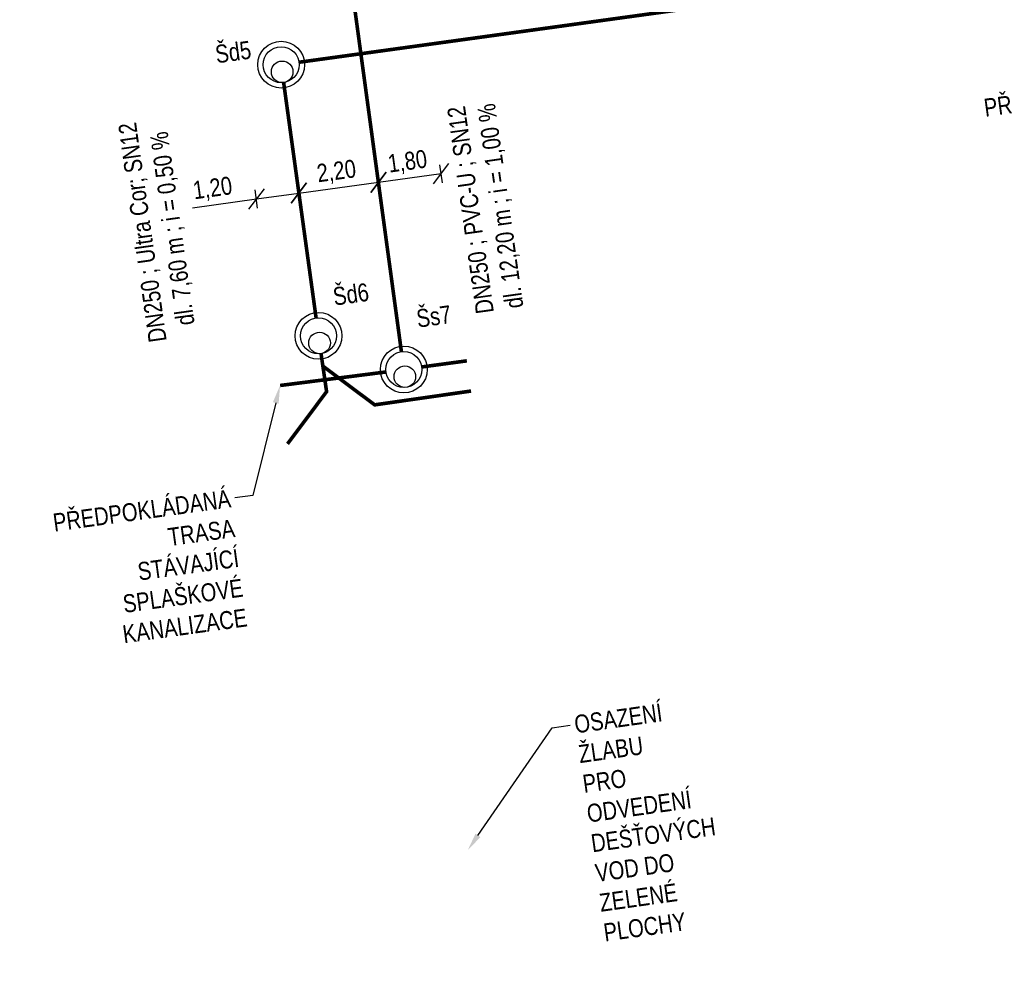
# Model space of a CAD drawing. Header units: metres. Extents: x -746896 to -745924, y -1022348 to -1021947.
# Tile 1 of 8: x -746881 to -746853, y -1022027 to -1022000. Entities that reach past the tile are written whole.
import ezdxf
from ezdxf import colors
from ezdxf.entities.mleader import LeaderData, LeaderLine
from ezdxf.math import Vec2, Vec3

# ---------------------------------------------------------------- set-up
doc = ezdxf.new("R2010")
doc.units = ezdxf.units.M
doc.layers.get('Defpoints').update_dxf_attribs({"color": 6, "lineweight": 5})
doc.layers.add('TP_03_KS-Koty', color=7, linetype='Continuous', lineweight=5)
for name, color, linetype in [('TP_03_KS-Popis potrubí', 20, 'Continuous'), ('TP_03_KS-Popis poznámka', 20, 'Continuous'), ('TP_03_KS-Popis šachet', 20, 'Continuous'), ('TP_03_KS-Potrubí nové', 20, 'KANVSVO'), ('TP_03_KS-Šachty', 20, 'Continuous'), ('TP_04_KD-Popis potrubí', 106, 'Continuous'), ('TP_04_KD-Popis poznámka', 106, 'Continuous'), ('TP_04_KD-Popis šachet', 106, 'Continuous'), ('TP_04_KD-Potrubí nové', 106, 'KANVDVO'), ('TP_04_KD-Šachty', 106, 'Continuous'), ('TP_06_KT-Popis poznámka', 14, 'Continuous')]:
    doc.layers.add(name, color=color, linetype=linetype)
doc.styles.add('TPkoty', font='arial.ttf', dxfattribs={"width": 0.8, "height": 2})
doc.styles.add('TPpoznámky', font='arial.ttf', dxfattribs={"width": 0.8, "height": 2})
doc.styles.add('TPtext', font='arial.ttf', dxfattribs={"width": 0.8, "height": 2})
doc.linetypes.add('KANVDVO', pattern='A,7,-6.5,[8,civil.shx,S=1,R=0,X=0,Y=0],-6.5', length=20)
doc.linetypes.add('KANVSVO', pattern='A,7,-6.5,[9,civil.shx,S=1,R=0,X=0,Y=0],-6.5', length=20)
doc.dimstyles.new('TPM', dxfattribs={"dimscale": 0, "dimtxt": 2, "dimasz": 2, "dimexe": 1, "dimexo": 1, "dimgap": 0.5, "dimtad": 1, "dimzin": 1, "dimtxsty": 'TPkoty', "dimblk": 'OBLIQUE', "dimcen": 2.5, "dimclrd": 256, "dimclre": 256, "dimclrt": 256, "dimazin": 0, "dimtfac": 1, "dimtmove": 1, "dimatfit": 3, "dimfxl": 5, "dimtfillclr": 256, "dimarcsym": 0})

# ---------------------------------------------------------------- blocks, each defined once
blk = doc.blocks.new('KS_Sachta')
at = {"layer": 'TP_03_KS-Šachty'}
for centre, radius in [((0, 0), 0.65), ((0, 0), 0.5), ((0, -0.2), 0.3)]:
    blk.add_circle(centre, radius, dxfattribs=at)
blk = doc.blocks.new('KD_Sachta')
at = {"layer": 'TP_04_KD-Šachty'}
for centre, radius in [((0, 0), 0.65), ((0, 0), 0.5), ((0, -0.2), 0.3)]:
    blk.add_circle(centre, radius, dxfattribs=at)
blk = doc.blocks.new('_Oblique')
at = {"color": 0, "linetype": 'ByBlock', "lineweight": -2}
blk.add_line((-0.5, -0.5), (0.5, 0.5), dxfattribs=at)
blk = doc.blocks.new('*D53')
at = {"layer": 'Defpoints', "color": 0, "transparency": 16777216}
for p in [(-746872.785, -1022004.817), (-746873.897, -1022005.482), (-746872.716, -1022005.319)]:
    blk.add_point(p, dxfattribs=at)
at = {"layer": 'TP_03_KS-Koty', "lineweight": -2, "transparency": 16777216}
for p, q in [((-746872.75, -1022005.072), (-746872.82, -1022004.57)), ((-746875.737, -1022005.224), (-746873.966, -1022004.98)), ((-746873.931, -1022005.234), (-746874, -1022004.732)), ((-746873.966, -1022004.98), (-746872.785, -1022004.817))]:
    blk.add_line(p, q, dxfattribs=at)
at = {"layer": 'TP_03_KS-Koty', "lineweight": -2, "transparency": 16777216, "xscale": 0.5, "yscale": 0.5, "zscale": 0.5}
for p, rotation in [((-746873.966, -1022004.98), 187.8514548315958), ((-746872.785, -1022004.817), 7.851454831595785)]:
    blk.add_blockref('_Oblique', p, dxfattribs=dict(at, rotation=rotation))
at = {"layer": 'TP_03_KS-Koty', "transparency": 16777216, "insert": (-746875.176, -1022004.717), "char_height": 0.5, "attachment_point": 5, "rotation": 7.8515, "style": 'TPkoty'}
blk.add_mtext('1,20', dxfattribs=at)
blk = doc.blocks.new('*D54')
at = {"layer": 'Defpoints', "color": 0, "transparency": 16777216}
for p in [(-746870.577, -1022004.517), (-746870.508, -1022005.02), (-746872.716, -1022005.319)]:
    blk.add_point(p, dxfattribs=at)
at = {"layer": 'TP_03_KS-Koty', "lineweight": -2, "transparency": 16777216}
for p, q in [((-746870.542, -1022004.772), (-746870.61, -1022004.27)), ((-746872.75, -1022005.072), (-746872.818, -1022004.569)), ((-746872.784, -1022004.817), (-746870.577, -1022004.517))]:
    blk.add_line(p, q, dxfattribs=at)
at = {"layer": 'TP_03_KS-Koty', "lineweight": -2, "transparency": 16777216, "xscale": 0.5, "yscale": 0.5, "zscale": 0.5}
for p, rotation in [((-746870.577, -1022004.517), 7.731137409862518), ((-746872.784, -1022004.817), 187.7311374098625)]:
    blk.add_blockref('_Oblique', p, dxfattribs=dict(at, rotation=rotation))
at = {"layer": 'TP_03_KS-Koty', "transparency": 16777216, "insert": (-746871.738, -1022004.246), "char_height": 0.5, "attachment_point": 5, "rotation": 7.7311, "style": 'TPkoty'}
blk.add_mtext('2,20', dxfattribs=at)
blk = doc.blocks.new('*D55')
at = {"layer": 'Defpoints', "color": 0, "transparency": 16777216}
for p in [(-746868.838, -1022004.278), (-746868.769, -1022004.78), (-746870.508, -1022005.02)]:
    blk.add_point(p, dxfattribs=at)
at = {"layer": 'TP_03_KS-Koty', "lineweight": -2, "transparency": 16777216}
for p, q in [((-746868.803, -1022004.532), (-746868.872, -1022004.03)), ((-746870.543, -1022004.772), (-746870.612, -1022004.27)), ((-746870.578, -1022004.518), (-746868.838, -1022004.278))]:
    blk.add_line(p, q, dxfattribs=at)
at = {"layer": 'TP_03_KS-Koty', "lineweight": -2, "transparency": 16777216, "xscale": 0.5, "yscale": 0.5, "zscale": 0.5}
for p, rotation in [((-746868.838, -1022004.278), 7.851456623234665), ((-746870.578, -1022004.518), 187.8514566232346)]:
    blk.add_blockref('_Oblique', p, dxfattribs=dict(at, rotation=rotation))
at = {"layer": 'TP_03_KS-Koty', "transparency": 16777216, "insert": (-746869.766, -1022003.976), "char_height": 0.5, "attachment_point": 5, "rotation": 7.8515, "style": 'TPkoty'}
blk.add_mtext('1,80', dxfattribs=at)

msp = doc.modelspace()

# ---------------------------------------------------------------- linework, layer by layer
at = {"layer": 'Defpoints'}
for p in [(-746871.055, -1022000.949), (-746869.872, -1022009.717)]:
    msp.add_point(p, dxfattribs=at)
at = {"layer": 'TP_03_KS-Potrubí nové', "color": 251, "const_width": 0.1}
for points in [[(-746868.122, -1022009.475), (-746869.377, -1022009.645)], [(-746873.307, -1022010.159), (-746870.368, -1022009.784)]]:
    msp.add_lwpolyline(points, dxfattribs=at)
at = {"layer": 'TP_04_KD-Potrubí nové', "const_width": 0.1}
for points in [[(-746872.786, -1022001.188), (-746838.617, -1021996.476)], [(-746872.307, -1022008.285), (-746873.208, -1022001.751)]]:
    msp.add_lwpolyline(points, dxfattribs=at)
at = {"layer": 'TP_04_KD-Potrubí nové', "color": 251, "const_width": 0.1}
for points in [[(-746873.1, -1022011.78), (-746872.016, -1022010.331), (-746872.17, -1022009.273)], [(-746868.006, -1022010.313), (-746870.681, -1022010.697), (-746872.118, -1022009.622)]]:
    msp.add_lwpolyline(points, dxfattribs=at)

# ---------------------------------------------------------------- block references
at = {"layer": 'TP_03_KS-Šachty', "rotation": 8.18690975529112}
msp.add_blockref('KS_Sachta', (-746869.872, -1022009.717), dxfattribs=at)
at = {"layer": 'TP_04_KD-Šachty'}
for p, rotation in [((-746873.277, -1022001.255), 7.851455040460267), ((-746872.239, -1022008.781), 8.194348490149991)]:
    msp.add_blockref('KD_Sachta', p, dxfattribs=dict(at, rotation=rotation))

# ---------------------------------------------------------------- texts
at = {"layer": 'TP_03_KS-Popis potrubí', "insert": (-746866.449, -1022008.023), "char_height": 0.5, "attachment_point": 7, "rotation": 98, "style": 'TPtext', "bg_fill": 3, "box_fill_scale": 1, "bg_fill_color": 256, "bg_fill_transparency": 0}
msp.add_mtext_dynamic_manual_height_columns('\\pi0.02406;DN250 ; PVC-U ; SN12\\P\\pi0.0527;dl. 12,20 m ; i = 1,00 %', width=5.7829, gutter_width=1.25, heights=[0], dxfattribs=at)
at = {"layer": 'TP_04_KD-Popis potrubí', "insert": (-746875.531, -1022008.82), "char_height": 0.5, "attachment_point": 7, "rotation": 98, "style": 'TPtext', "bg_fill": 3, "box_fill_scale": 1, "bg_fill_color": 256, "bg_fill_transparency": 0}
msp.add_mtext_dynamic_manual_height_columns('\\pi0.02788;DN250 ; Ultra Cor; SN12\\P\\pi0.38272;dl. 7,60 m ; i = 0,50 %', width=6.13215, gutter_width=1.25, heights=[0], dxfattribs=at)

# ---------------------------------------------------------------- dimensions: what is measured, and where the dimension line sits
at = {"layer": 'TP_03_KS-Koty'}
dim = msp.add_aligned_dim(p1=(-746872.716, -1022005.319), p2=(-746870.508, -1022005.02), distance=0.507, text='2,20', dimstyle='TPM', dxfattribs=at)
dim.commit()
dim.dimension.update_dxf_attribs({"geometry": '*D54', "text_midpoint": (-746871.738, -1022004.246)})

# ---------------------------------------------------------------- leaders
at = {"layer": 'TP_04_KD-Popis poznámka'}
ml = msp.add_multileader_mtext('Standard', dxfattribs=at)
ml.set_content('OSAZENÍ ŽLABU PRO ODVEDENÍ DEŠŤOVÝCH VOD DO ZELENÉ PLOCHY', color=256, style='TPpoznámky')
ml.set_leader_properties(color=256)
ml.build(insert=Vec2(0, 0))
ml.multileader.update_dxf_attribs({"dogleg_length": 2, "arrow_head_size": 0.5, "scale": 0.25})
ctx = ml.context
ctx.base_point, ctx.scale, ctx.char_height, ctx.arrow_head_size, ctx.landing_gap_size, ctx.plane_origin, ctx.plane_x_axis, ctx.plane_y_axis = Vec3(-746865.258, -1022019.591), 0.25, 0.5, 0.5, 0.125, Vec3(-746912.271, -1022032.093), Vec3(0.990268, 0.139173), Vec3(-0.139173, 0.990268)
notes = []
notes.append((ctx, [(0, (1, 1, 0), (-746865.753, -1022019.66), (0.990268, 0.139173), 0.5, [(0, [(-746868.099, -1022023.06)], 0, [])])]))
ctx.mtext.insert, ctx.mtext.text_direction, ctx.mtext.rotation, ctx.mtext.width, ctx.mtext.flow_direction = Vec3(-746865.169, -1022019.322), Vec3(0.990268, 0.139173), 0.139626, 9.04439, 5
ctx.mtext.has_bg_fill, ctx.mtext.bg_color, ctx.mtext.bg_scale_factor, ctx.mtext.bg_transparency, ctx.mtext.use_window_bg_color = 1, -1073741824, 1, 0, 1
for ctx, leaders in notes:
    for number, flags, end, landing, length, lines in leaders:
        leader = LeaderData()
        leader.index, (leader.has_last_leader_line, leader.has_dogleg_vector, leader.attachment_direction) = number, flags
        leader.last_leader_point, leader.dogleg_vector, leader.dogleg_length = Vec3(end), Vec3(landing), length
        for number, points, colour, breaks in lines:
            line = LeaderLine()
            line.index, line.vertices, line.color, line.breaks = number, Vec3.list(points), colors.encode_raw_color(colour), breaks
            leader.lines.append(line)
        ctx.leaders.append(leader)

# ---------------------------------------------------------------- next in the draw order: texts
at = {"layer": 'TP_03_KS-Popis šachet', "insert": (-746869.481, -1022008.563), "char_height": 0.5, "attachment_point": 7, "rotation": 8, "style": 'TPtext', "bg_fill": 3, "box_fill_scale": 1, "bg_fill_color": 256, "bg_fill_transparency": 0}
msp.add_mtext_dynamic_manual_height_columns('Šs7', width=0.54106, gutter_width=1.25, heights=[0], dxfattribs=at)
at = {"layer": 'TP_04_KD-Popis šachet', "char_height": 0.5, "attachment_point": 7, "rotation": 8, "style": 'TPtext', "bg_fill": 3, "box_fill_scale": 1, "bg_fill_color": 256, "bg_fill_transparency": 0}
for s, insert in [('Šd5', (-746875.066, -1022001.226)), ('Šd6', (-746871.798, -1022007.95))]:
    msp.add_mtext_dynamic_manual_height_columns(s, width=0.54106, gutter_width=1.25, heights=[0], dxfattribs=dict(at, insert=insert))

# ---------------------------------------------------------------- next in the draw order: dimensions: what is measured, and where the dimension line sits
at = {"layer": 'TP_03_KS-Koty'}
dim = msp.add_aligned_dim(p1=(-746870.508, -1022005.02), p2=(-746868.769, -1022004.78), distance=0.507, text='1,80', dimstyle='TPM', dxfattribs=at)
dim.commit()
dim.dimension.update_dxf_attribs({"geometry": '*D55', "text_midpoint": (-746869.766, -1022003.976)})
dim = msp.add_linear_dim(base=(-746872.785, -1022004.817), p1=(-746873.897, -1022005.482), p2=(-746872.716, -1022005.319), angle=7.8515, text='1,20', dimstyle='TPM', dxfattribs=at)
dim.commit()
dim.dimension.update_dxf_attribs({"geometry": '*D53', "text_midpoint": (-746875.11, -1022005.19), "dimtype": 129})

# ---------------------------------------------------------------- next in the draw order: leaders
at = {"layer": 'TP_03_KS-Popis poznámka'}
ml = msp.add_multileader_mtext('Standard', dxfattribs=at)
ml.set_content('PŘEDPOKLÁDANÁ TRASA STÁVAJÍCÍ SPLAŠKOVÉ KANALIZACE', color=256, style='TPpoznámky')
ml.set_leader_properties(color=256)
ml.build(insert=Vec2(0, 0))
ml.multileader.update_dxf_attribs({"dogleg_length": 2, "arrow_head_size": 0.5, "scale": 0.25})
ctx = ml.context
ctx.base_point, ctx.scale, ctx.char_height, ctx.arrow_head_size, ctx.landing_gap_size, ctx.plane_origin, ctx.plane_x_axis, ctx.plane_y_axis = Vec3(-746881.687, -1022014.26), 0.25, 0.5, 0.5, 0.125, Vec3(-746918.941, -1022025.825), Vec3(0.990626, 0.136605), Vec3(-0.136605, 0.990626)
ctx.text_align_type = 2
notes = []
notes.append((ctx, [(1, (1, 1, 0), (-746874.064, -1022013.209), (-0.990626, -0.136605), 0.5, [(0, [(-746873.307, -1022010.159)], 0, [])])]))
ctx.mtext.insert, ctx.mtext.text_direction, ctx.mtext.rotation, ctx.mtext.width, ctx.mtext.alignment, ctx.mtext.flow_direction = Vec3(-746874.718, -1022013.043), Vec3(0.990626, 0.136605), 0.137034, 6.99272, 3, 5
ctx.mtext.has_bg_fill, ctx.mtext.bg_color, ctx.mtext.bg_scale_factor, ctx.mtext.bg_transparency, ctx.mtext.use_window_bg_color = 1, -1073741824, 1, 0, 1
at = {"layer": 'TP_06_KT-Popis poznámka'}
ml = msp.add_multileader_mtext('Standard', dxfattribs=at)
ml.set_content('PŘEDPOKLÁDANÁ TRASA STÁVAJÍCÍ TUKOVÉ KANALIZACE ', color=256, style='TPpoznámky')
ml.set_leader_properties(color=256)
ml.build(insert=Vec2(0, 0))
ml.multileader.update_dxf_attribs({"dogleg_length": 2, "arrow_head_size": 0.5, "scale": 0.25})
ctx = ml.context
ctx.base_point, ctx.scale, ctx.char_height, ctx.arrow_head_size, ctx.landing_gap_size, ctx.plane_origin, ctx.plane_x_axis, ctx.plane_y_axis = Vec3(-746857.739, -1022003.007), 0.25, 0.5, 0.5, 0.125, Vec3(-746895.686, -1022014.95), Vec3(0.990626, 0.136605), Vec3(-0.136605, 0.990626)
ctx.text_align_type = 2
notes.append((ctx, [(1, (1, 1, 0), (-746848.223, -1022001.695), (-0.990626, -0.136605), 0.5, [(0, [(-746847.113, -1021998.909)], 0, [])])]))
ctx.mtext.insert, ctx.mtext.text_direction, ctx.mtext.rotation, ctx.mtext.width, ctx.mtext.alignment, ctx.mtext.flow_direction = Vec3(-746848.877, -1022001.529), Vec3(0.990626, 0.136605), 0.137034, 8.88686, 3, 5
ctx.mtext.has_bg_fill, ctx.mtext.bg_color, ctx.mtext.bg_scale_factor, ctx.mtext.bg_transparency, ctx.mtext.use_window_bg_color = 1, -1073741824, 1, 0, 1
for ctx, leaders in notes:
    for number, flags, end, landing, length, lines in leaders:
        leader = LeaderData()
        leader.index, (leader.has_last_leader_line, leader.has_dogleg_vector, leader.attachment_direction) = number, flags
        leader.last_leader_point, leader.dogleg_vector, leader.dogleg_length = Vec3(end), Vec3(landing), length
        for number, points, colour, breaks in lines:
            line = LeaderLine()
            line.index, line.vertices, line.color, line.breaks = number, Vec3.list(points), colors.encode_raw_color(colour), breaks
            leader.lines.append(line)
        ctx.leaders.append(leader)

# ---------------------------------------------------------------- next in the draw order: linework, layer by layer
at = {"layer": 'TP_03_KS-Potrubí nové', "const_width": 0.1}
msp.add_lwpolyline([(-746869.939, -1022009.221), (-746871.418, -1021998.351)], dxfattribs=at)

doc.saveas('drawing.dxf')
